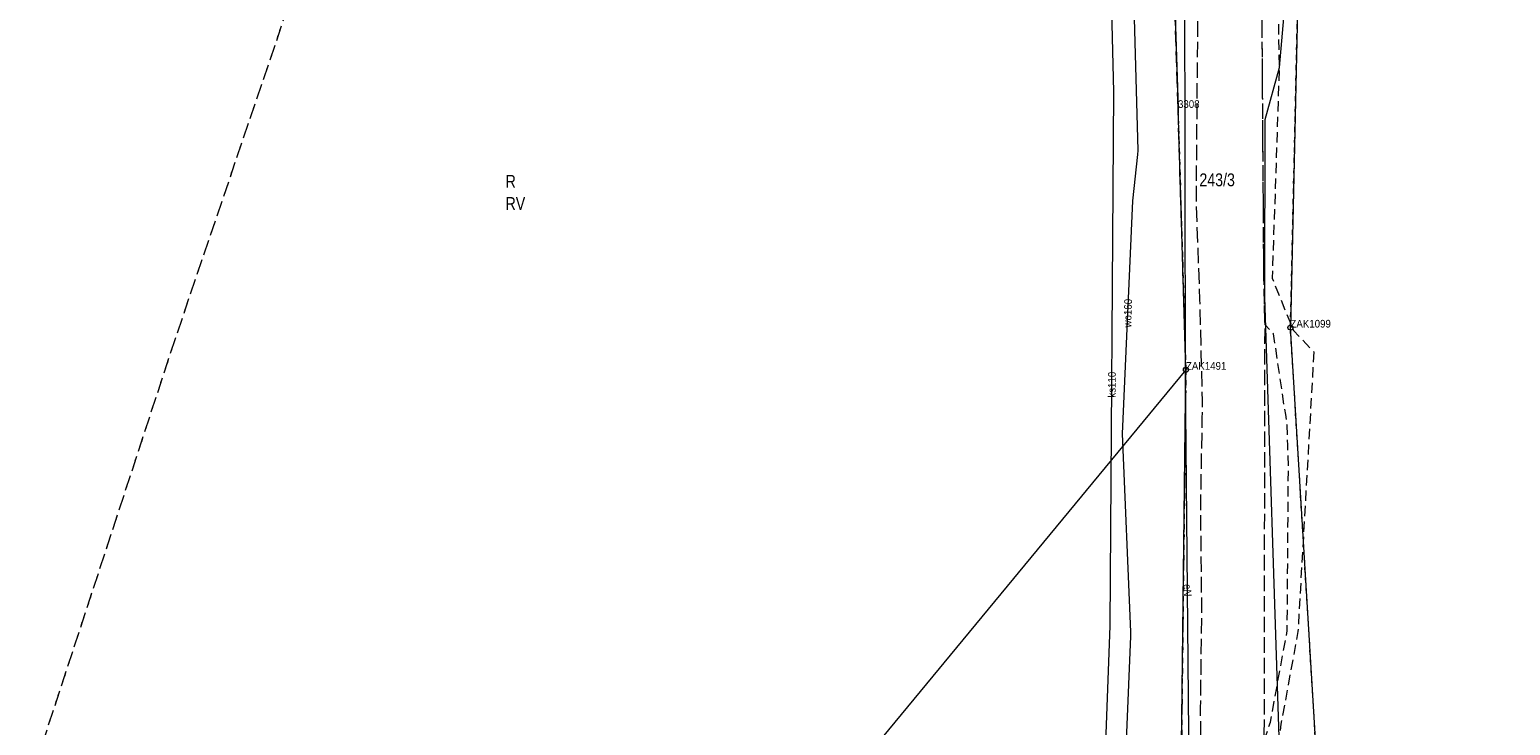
# Model space of a CAD drawing. Header units: metres. Extents: x 6551181 to 6555585, y 5935140 to 5937297.
# Tile 62 of 97: x 6551209 to 6551353, y 5936296 to 5936364. Entities that reach past the tile are written whole.
import ezdxf
from ezdxf.enums import TextEntityAlignment as Align

# ---------------------------------------------------------------- set-up
doc = ezdxf.new("R2010")
doc.units = ezdxf.units.M
for name, pattern in [('1.5_0.5', [2, 1.5, -0.5]), ('218-500', [1, 0.5, -0.5]), ('219-500', [0]), ('mz1.0_0.5', [1.5, 1, -0.5])]:
    doc.linetypes.add(name, pattern=pattern)
for name, color, linetype in [('202-Punkt graniczny stabilizowany trwale', 7, 'Continuous'), ('202-Punkt graniczny stabilizowany trwale-Atr103', 7, 'Continuous'), ('203-Punkt załamania granicy działki nie stabilizowany', 7, 'Continuous'), ('203-Punkt załamania granicy działki nie stabilizowany-Atr104', 7, 'Continuous'), ('209-Opis konturu klasyfikacyjnego', 7, 'Continuous'), ('210-Oznaczenie użytku', 7, 'Continuous'), ('211-Nr działki', 7, 'Continuous'), ('217-Granica konturu klasyfikcyjnego', 7, 'Continuous'), ('218-Granica użytku', 7, 'Continuous'), ('219-Linia granicy', 7, 'Continuous'), ('chodnik (powierzchnia)', 7, 'Continuous'), ('jezdnia (powierzchnia)', 7, 'Continuous'), ('przewód elektroenergetyczny (linia)', 7, 'Continuous'), ('przewód elektroenergetyczny (linia)-Atr1', 7, 'Continuous'), ('przewód kanalizacyjny (linia)', 7, 'Continuous'), ('przewód kanalizacyjny (linia)-Atr1', 7, 'Continuous'), ('przewód telekomunikacyjny (linia)', 7, 'Continuous'), ('przewód wodociągowy (linia)', 7, 'Continuous'), ('przewód wodociągowy (linia)-Atr1', 7, 'Continuous')]:
    doc.layers.add(name, color=color, linetype=linetype)
doc.styles.get("Standard").update_dxf_attribs({"font": 'arial.ttf'})

# ---------------------------------------------------------------- blocks, each defined once
blk = doc.blocks.new('202')
at = {"color": 0, "linetype": 'Continuous', "lineweight": -2}
blk.add_circle((0, 0), 2.5, dxfattribs=at)
blk = doc.blocks.new('203')
at = {"linetype": 'Continuous', "lineweight": 0}
h = blk.add_hatch(color=0, dxfattribs=at)
edge = h.paths.add_edge_path()
edge.add_arc((0, 0), 0.045, 0, 360)

msp = doc.modelspace()

# ---------------------------------------------------------------- linework, layer by layer
at = {"layer": '217-Granica konturu klasyfikcyjnego', "color": 3, "linetype": '1.5_0.5', "lineweight": 18, "flags": 128}
for points in [[(6551320.5, 5936355.92), (6551320.04, 5936370.8)], [(6551235.25, 5936369.55), (6551222.99, 5936333.47)], [(6551321.27, 5936330.48), (6551320.5, 5936355.92)], [(6551222.99, 5936333.47), (6551208.85, 5936290.41)], [(6551320.48, 5936262.69), (6551321.27, 5936330.48)]]:
    msp.add_lwpolyline(points, dxfattribs=at)
at = {"layer": '218-Granica użytku', "color": 3, "linetype": '218-500', "lineweight": 18, "flags": 128}
for points in [[(6551331.43, 5936334.58), (6551332.55, 5936384.5)], [(6551320.04, 5936370.8), (6551320.5, 5936355.92)], [(6551235.25, 5936369.55), (6551222.99, 5936333.47)], [(6551320.5, 5936355.92), (6551321.27, 5936330.48)], [(6551334.15, 5936289.81), (6551331.43, 5936334.58)], [(6551222.99, 5936333.47), (6551208.85, 5936290.41)], [(6551321.27, 5936330.48), (6551320.48, 5936262.69)]]:
    msp.add_lwpolyline(points, dxfattribs=at)
at = {"layer": '219-Linia granicy', "color": 7, "linetype": '219-500', "lineweight": 18, "flags": 128}
for points in [[(6551332.55, 5936384.5), (6551331.43, 5936334.58)], [(6551320.04, 5936370.8), (6551320.5, 5936355.92)], [(6551321.27, 5936330.48), (6551320.5, 5936355.92)], [(6551334.15, 5936289.81), (6551331.43, 5936334.58)], [(6551321.27, 5936330.48), (6551240.71, 5936233)], [(6551320.48, 5936262.69), (6551321.27, 5936330.48)]]:
    msp.add_lwpolyline(points, dxfattribs=at)
at = {"layer": 'chodnik (powierzchnia)', "color": 7, "linetype": 'mz1.0_0.5', "lineweight": 18, "flags": 128}
msp.add_lwpolyline([(6551333.71, 5936332.22), (6551332.16, 5936305.04), (6551330.51, 5936296.06), (6551330.35, 5936294.47), (6551330.35, 5936278.37), (6551330.35, 5936276.47), (6551330.82, 5936273.16), (6551331.24, 5936270.5), (6551331.49, 5936267.63), (6551329.4, 5936242.05), (6551326.29, 5936222.09), (6551323.5, 5936204.6), (6551321.24, 5936188.21), (6551319.65, 5936188.36), (6551322.11, 5936204.81), (6551327.17, 5936242.31), (6551330.39, 5936265.19), (6551329.96, 5936267.22), (6551329.39, 5936272.76), (6551329.1, 5936274.41), (6551328.86, 5936276.23), (6551328.83, 5936278.38), (6551328.89, 5936294.47), (6551329.48, 5936296.24), (6551331.12, 5936305.12), (6551331.23, 5936321.12), (6551331.17, 5936323.15), (6551331.1, 5936325.09), (6551330.98, 5936326.14), (6551330.8, 5936327.15), (6551329.8, 5936333.96), (6551328.96, 5936334.85), (6551328.85, 5936339.4), (6551328.73, 5936357.03), (6551328.59, 5936376.23), (6551328.4, 5936397.13), (6551328.02, 5936414.29), (6551329.62, 5936414.39), (6551329.88, 5936397.37), (6551330.09, 5936376.21), (6551330.33, 5936359.57), (6551329.66, 5936339.37), (6551331.72, 5936334.28)], close=True, dxfattribs=at)
at = {"layer": 'jezdnia (powierzchnia)', "color": 7, "linetype": '1.5_0.5', "lineweight": 18, "flags": 128}
msp.add_lwpolyline([(6551328.96, 5936334.85), (6551328.85, 5936339.4), (6551328.73, 5936357.03), (6551328.59, 5936376.23), (6551328.4, 5936397.13), (6551328.02, 5936414.29), (6551322.56, 5936409.84), (6551322.26, 5936398.68), (6551322.27, 5936387.64), (6551322.38, 5936376.93), (6551322.42, 5936367), (6551322.25, 5936346.98), (6551322.6, 5936337.31), (6551322.85, 5936327.45), (6551322.83, 5936325.77), (6551322.74, 5936320.86), (6551322.68, 5936317.17), (6551322.78, 5936307.21), (6551322.67, 5936297.56), (6551322.68, 5936287.57), (6551322.74, 5936279.01), (6551322.14, 5936267.97), (6551321.65, 5936262.65), (6551321.72, 5936261), (6551321.78, 5936259.98), (6551322.11, 5936257.72), (6551322.27, 5936255.96), (6551322.39, 5936254.52), (6551322.15, 5936252.96), (6551321.69, 5936250.98), (6551320.76, 5936248.16), (6551319.46, 5936245.23), (6551318.96, 5936243.62), (6551318.38, 5936241.01), (6551316.02, 5936222.64), (6551315.83, 5936219.84), (6551316.38, 5936210.81), (6551316.01, 5936207.91), (6551315.14, 5936200.41), (6551314.97, 5936199.68), (6551313.67, 5936198.52), (6551311.34, 5936197.7), (6551307.54, 5936198.81), (6551305.83, 5936196.21), (6551312.51, 5936190.73), (6551313.39, 5936189.35), (6551312.99, 5936186.91), (6551312.92, 5936183.49), (6551313.3, 5936180.11), (6551314.08, 5936177.55), (6551314.7, 5936175.79), (6551314.44, 5936174.65), (6551312.67, 5936172.43), (6551311.85, 5936172.5), (6551311.19, 5936171.27), (6551311.05, 5936169.19), (6551311.25, 5936168.73), (6551309.45, 5936165.18), (6551312.18, 5936163.98), (6551313.59, 5936166.07), (6551317.23, 5936168.57), (6551319.56, 5936168.77), (6551324.09, 5936164.11), (6551325.69, 5936162.67), (6551325.47, 5936161.1), (6551327.95, 5936158.95), (6551329.62, 5936159.04), (6551332.98, 5936156.08), (6551340.48, 5936149.19), (6551347.83, 5936142.43), (6551354.99, 5936135.82), (6551361.1, 5936130.02), (6551368.01, 5936123.21), (6551374.45, 5936116.65), (6551380.77, 5936110.1), (6551380.75, 5936107.84), (6551380.43, 5936106.99), (6551383.32, 5936104.18), (6551384.35, 5936104.44), (6551386.16, 5936104.24), (6551387.51, 5936103), (6551394.02, 5936096.15), (6551400.74, 5936089.06), (6551407.43, 5936082.07), (6551414.96, 5936073.7), (6551417.26, 5936071.24), (6551417.54, 5936068.85), (6551417.08, 5936067.39), (6551416.53, 5936066.51), (6551418.44, 5936064.69), (6551420.06, 5936065.32), (6551421.11, 5936065.47), (6551423.09, 5936065.27), (6551427.21, 5936061.47), (6551434.23, 5936055.28), (6551441.76, 5936048.87), (6551449.56, 5936042.36), (6551457.43, 5936035.97), (6551465.65, 5936029.87), (6551474.74, 5936023.08), (6551483.63, 5936016.83), (6551492.82, 5936010.56), (6551496.69, 5936007.92), (6551496.38, 5936006.4), (6551500.73, 5936003.64), (6551502.28, 5936004.36), (6551510, 5935999.26), (6551519.09, 5935993.33), (6551527.43, 5935987.94), (6551535.54, 5935982.98), (6551543.65, 5935977.72), (6551552.14, 5935972.93), (6551561.61, 5935968.23), (6551570.6, 5935964.82), (6551581.27, 5935961.57), (6551591.01, 5935959.14), (6551597.53, 5935957.63), (6551598.04, 5935956.71), (6551598.34, 5935954.89), (6551601.02, 5935954.23), (6551603.27, 5935956.5), (6551604.19, 5935956.44), (6551614.44, 5935954.25), (6551624.03, 5935952.41), (6551633.65, 5935950.68), (6551643.66, 5935949.13), (6551649.85, 5935948.21), (6551660.16, 5935947.16), (6551670.33, 5935946.28), (6551680.51, 5935945.58), (6551690.73, 5935944.67), (6551701.45, 5935943.82), (6551706.39, 5935943.35), (6551707.39, 5935941.45), (6551711.28, 5935940.88), (6551713.28, 5935942.8), (6551715.25, 5935942.66), (6551721.35, 5935942.22), (6551752.78, 5935940.08), (6551762.58, 5935939.42), (6551772.73, 5935938.68), (6551783.19, 5935937.92), (6551793.12, 5935937.25), (6551803.61, 5935936.53), (6551816.47, 5935935.66), (6551827.08, 5935934.95), (6551837.44, 5935934.3), (6551838.95, 5935934.11), (6551840.54, 5935930.96), (6551844.05, 5935930.93), (6551845.21, 5935933.24), (6551845.88, 5935933.65), (6551848.35, 5935933.59), (6551864.54, 5935932.06), (6551872.1, 5935931.21), (6551883.27, 5935929.95), (6551887.52, 5935929.3), (6551888.3, 5935928.47), (6551889.27, 5935927), (6551889.8, 5935925.29), (6551888.46, 5935921.18), (6551893.61, 5935921.03), (6551897.26, 5935920.92), (6551897.56, 5935926.27), (6551899.74, 5935927.57), (6551904.71, 5935926.85), (6551911.07, 5935925.83), (6551911.71, 5935924.67), (6551912.04, 5935923.9), (6551915.56, 5935923.37), (6551916.14, 5935924.18), (6551916.85, 5935924.92), (6551923.67, 5935923.8), (6551933.47, 5935922.17), (6551946.23, 5935919.92), (6551946.86, 5935918.95), (6551946.97, 5935917.94), (6551949.03, 5935915.66), (6551950.87, 5935917.18), (6551951.58, 5935918.19), (6551952.42, 5935918.86), (6551960.7, 5935917.37), (6551971.47, 5935915.4), (6551981.95, 5935913.57), (6551992.49, 5935911.65), (6551995.74, 5935911.01), (6551996.16, 5935910.41), (6551996.41, 5935909.03), (6552000.08, 5935908.33), (6552001.09, 5935909.46), (6552001.34, 5935909.66), (6552001.89, 5935909.89), (6552011.06, 5935908.38), (6552016.54, 5935907.3), (6552016.98, 5935906.37), (6552017.08, 5935905.24), (6552021, 5935904.44), (6552021.75, 5935905.56), (6552022.37, 5935906.31), (6552031.19, 5935904.66), (6552041.47, 5935902.98), (6552051.85, 5935901.04), (6552054.87, 5935900.36), (6552055.79, 5935898.24), (6552061.21, 5935896.92), (6552062.37, 5935898.83), (6552071.26, 5935896.73), (6552082.21, 5935893.77), (6552092.4, 5935891.09), (6552102.69, 5935888.17), (6552113.23, 5935885.31), (6552123.85, 5935882.37), (6552135.02, 5935879.28), (6552145.58, 5935876.34), (6552156.23, 5935873.42), (6552166.76, 5935870.42), (6552177.31, 5935867.56), (6552187.87, 5935864.65), (6552198.25, 5935861.79), (6552209.38, 5935858.53), (6552220.11, 5935855.69), (6552230.86, 5935852.63), (6552241.36, 5935849.67), (6552251.73, 5935846.66), (6552262.36, 5935843.89), (6552273.37, 5935841.27), (6552283.55, 5935838.85), (6552294.39, 5935836.69), (6552304.73, 5935835.22), (6552315.64, 5935833.74), (6552325.3, 5935832.55), (6552341.64, 5935830.38), (6552342.44, 5935829.69), (6552342.92, 5935828.2), (6552347.56, 5935827.77), (6552348.74, 5935829.5), (6552357.01, 5935828.52), (6552367.7, 5935827.13), (6552378.13, 5935825.75), (6552388.65, 5935824.39), (6552399.32, 5935823.07), (6552410.02, 5935821.67), (6552421.24, 5935820.34), (6552432.45, 5935818.68), (6552443.48, 5935817.42), (6552453.95, 5935816.03), (6552464.58, 5935814.75), (6552475.04, 5935813.29), (6552485.68, 5935811.95), (6552496.02, 5935810.59), (6552506.48, 5935809.35), (6552517.51, 5935807.84), (6552527.97, 5935806.56), (6552538.97, 5935805.09), (6552549.67, 5935803.82), (6552560.33, 5935802.42), (6552563.29, 5935802), (6552563.74, 5935801.13), (6552564.02, 5935800.22), (6552567.24, 5935799.81), (6552567.73, 5935800.53), (6552568.53, 5935801.4), (6552572.89, 5935801.02), (6552583.15, 5935799.96), (6552593.78, 5935798.88), (6552604.38, 5935797.88), (6552604.85, 5935803.41), (6552594.33, 5935804.61), (6552583.62, 5935805.8), (6552573.64, 5935806.91), (6552560.78, 5935808.39), (6552550.39, 5935809.67), (6552539.28, 5935811.02), (6552528.7, 5935812.3), (6552517.88, 5935813.68), (6552507.21, 5935815.18), (6552496.69, 5935816.5), (6552486.46, 5935817.81), (6552475.57, 5935819.24), (6552465.35, 5935820.56), (6552454.34, 5935821.99), (6552444.06, 5935823.33), (6552432.93, 5935824.71), (6552421.95, 5935826.21), (6552410.72, 5935827.55), (6552399.95, 5935828.95), (6552389.17, 5935830.26), (6552378.67, 5935831.73), (6552368.16, 5935833.12), (6552357.84, 5935834.4), (6552341.74, 5935836.31), (6552336.11, 5935837.13), (6552334.8, 5935838.98), (6552330.67, 5935843.7), (6552318.52, 5935843.8), (6552316.94, 5935839.51), (6552316.2, 5935839.6), (6552305.46, 5935841.19), (6552295.05, 5935842.73), (6552284.97, 5935844.88), (6552274.4, 5935847.14), (6552263.73, 5935849.7), (6552253.14, 5935852.53), (6552242.97, 5935855.52), (6552232.46, 5935858.37), (6552221.65, 5935861.46), (6552210.76, 5935864.4), (6552199.91, 5935867.46), (6552189.25, 5935870.45), (6552178.83, 5935873.3), (6552168.21, 5935876.2), (6552157.7, 5935879.19), (6552146.88, 5935882.12), (6552136.56, 5935885.03), (6552125.26, 5935888.16), (6552114.69, 5935891.09), (6552104.07, 5935894), (6552093.85, 5935896.89), (6552083.28, 5935899.67), (6552072.56, 5935902.58), (6552063.5, 5935904.64), (6552052.58, 5935906.96), (6552042.37, 5935908.85), (6552032.31, 5935910.58), (6552022.24, 5935912.51), (6552011.71, 5935914.3), (6552002.97, 5935915.91), (6551993.33, 5935917.67), (6551982.85, 5935919.56), (6551972.16, 5935921.42), (6551961.7, 5935923.41), (6551953.29, 5935924.88), (6551942.99, 5935926.75), (6551934.58, 5935928.16), (6551924.41, 5935929.85), (6551914.55, 5935931.45), (6551905.1, 5935932.89), (6551895.51, 5935934.28), (6551883.79, 5935935.93), (6551872.57, 5935937.31), (6551861.48, 5935938.41), (6551857.21, 5935938.77), (6551855.83, 5935941.56), (6551851.73, 5935941.94), (6551850.16, 5935939.44), (6551849.12, 5935939.43), (6551837.69, 5935940.23), (6551827.26, 5935940.93), (6551816.56, 5935941.65), (6551812.11, 5935941.89), (6551811.08, 5935942.83), (6551810.63, 5935944.01), (6551806.62, 5935944.32), (6551805.99, 5935943.23), (6551804.96, 5935942.43), (6551799.31, 5935943), (6551795.45, 5935943.07), (6551783.27, 5935943.93), (6551772.84, 5935944.64), (6551762.97, 5935945.37), (6551756.57, 5935946.71), (6551756.45, 5935947.99), (6551753.18, 5935948.46), (6551752.63, 5935947.03), (6551751.78, 5935946.29), (6551742.41, 5935946.78), (6551732.33, 5935947.44), (6551722.23, 5935948.29), (6551712.3, 5935948.93), (6551701.77, 5935949.75), (6551691.2, 5935950.61), (6551680.87, 5935951.49), (6551670.8, 5935952.18), (6551660.52, 5935953.19), (6551650.73, 5935954.13), (6551644.52, 5935955.05), (6551634.47, 5935956.54), (6551625.17, 5935958.24), (6551619.83, 5935959.35), (6551619.26, 5935960.49), (6551619.22, 5935962.61), (6551616.6, 5935963.05), (6551615.17, 5935961.02), (6551614.13, 5935960.5), (6551605.28, 5935962.2), (6551598.18, 5935963.63), (6551597.76, 5935964.59), (6551597.78, 5935967.09), (6551594.81, 5935968.01), (6551593.76, 5935965.74), (6551592.79, 5935964.93), (6551592.31, 5935964.89), (6551582.34, 5935967.37), (6551580.88, 5935967.83), (6551580.18, 5935968.71), (6551580.27, 5935970.63), (6551577.49, 5935971.77), (6551576.35, 5935970.29), (6551575.07, 5935969.6), (6551572.38, 5935970.41), (6551563.7, 5935973.87), (6551554.87, 5935978.16), (6551546.49, 5935983.02), (6551538.48, 5935988.13), (6551530.39, 5935993.18), (6551522.02, 5935998.55), (6551512.6, 5936004.66), (6551512.61, 5936005.55), (6551512.85, 5936007.35), (6551509.68, 5936009.41), (6551508.18, 5936008.59), (6551507, 5936008.48), (6551503.89, 5936010.34), (6551495.82, 5936015.64), (6551486.91, 5936021.79), (6551477.95, 5936028.1), (6551468.99, 5936034.63), (6551460.81, 5936040.8), (6551453.03, 5936047.14), (6551445.31, 5936053.57), (6551437.77, 5936059.97), (6551432.57, 5936064.65), (6551432.07, 5936066.32), (6551432.09, 5936068.02), (6551434.37, 5936071.22), (6551434.62, 5936071.59), (6551431.83, 5936073.34), (6551429.29, 5936070.94), (6551427.75, 5936070.76), (6551425.93, 5936071.17), (6551425.46, 5936071.49), (6551419.42, 5936077.79), (6551411.69, 5936086.16), (6551404.87, 5936093.24), (6551398.24, 5936100.37), (6551391.7, 5936107.27), (6551389.12, 5936111.46), (6551389.9, 5936112.46), (6551387.37, 5936115.19), (6551385.78, 5936114.88), (6551384.49, 5936114.89), (6551378.57, 5936120.76), (6551371.92, 5936127.68), (6551366.59, 5936132.83), (6551366.87, 5936133.78), (6551367.08, 5936134.17), (6551367.64, 5936134.92), (6551365, 5936137.57), (6551363.64, 5936136.69), (6551362.7, 5936136.71), (6551359.88, 5936139.65), (6551338.07, 5936159.81), (6551329.19, 5936168.03), (6551324.89, 5936173.07), (6551320.86, 5936179.47), (6551319.58, 5936183.33), (6551319.65, 5936188.36), (6551322.11, 5936204.81), (6551327.17, 5936242.31), (6551330.39, 5936265.19), (6551329.96, 5936267.22), (6551329.39, 5936272.76), (6551329.1, 5936274.41), (6551328.86, 5936276.23), (6551328.83, 5936278.38), (6551328.89, 5936294.47)], close=True, dxfattribs=at)
at = {"layer": 'przewód elektroenergetyczny (linia)', "color": 1, "linetype": 'Continuous', "lineweight": 18, "flags": 128}
msp.add_lwpolyline([(6551308.08, 5936190.32), (6551309.6, 5936190.95), (6551311.92, 5936199.42), (6551315.07, 5936216.09), (6551318.61, 5936239.88), (6551319.86, 5936253.84), (6551321.58, 5936291.72), (6551321.24, 5936329.9), (6551321.17, 5936369.31), (6551321.91, 5936370.68), (6551322, 5936404.83), (6551321.2, 5936408.62), (6551320.19, 5936444.12), (6551319.25, 5936481.88)], dxfattribs=at)
at = {"layer": 'przewód kanalizacyjny (linia)', "color": 34, "linetype": 'Continuous', "lineweight": 18, "flags": 128}
msp.add_lwpolyline([(6551585.99, 5935952), (6551572.4, 5935954.03), (6551554.98, 5935961.35), (6551536.43, 5935971.74), (6551507.79, 5935990.62), (6551479.49, 5936009.45), (6551456.16, 5936028.61), (6551426.24, 5936052.17), (6551417.48, 5936058.62), (6551416.31, 5936060.42), (6551389.32, 5936087.33), (6551366.93, 5936111.55), (6551365.26, 5936113.65), (6551347.96, 5936128.4), (6551321.3, 5936152.08), (6551310.54, 5936161.22), (6551294.77, 5936172.95), (6551305.54, 5936207.21), (6551306.79, 5936212.01), (6551307.58, 5936218.83), (6551312.3, 5936261.8), (6551313.91, 5936305.59), (6551314.25, 5936357.47), (6551312.49, 5936430.15)], dxfattribs=at)
at = {"layer": 'przewód telekomunikacyjny (linia)', "color": 30, "linetype": 'Continuous', "lineweight": 18, "flags": 128}
msp.add_lwpolyline([(6551577.56, 5935969.78), (6551558.1, 5935977.67), (6551541.07, 5935987.63), (6551523.09, 5935999.32), (6551500.23, 5936015.25), (6551478.62, 5936030.42), (6551435.11, 5936064.96), (6551431.93, 5936068.47), (6551424.59, 5936076.24), (6551401.41, 5936101.07), (6551349.77, 5936151.06), (6551345.64, 5936152.9), (6551326.61, 5936170.86), (6551320.5, 5936181.24), (6551319.31, 5936188.03), (6551320.18, 5936193.94), (6551324.57, 5936208.6), (6551328.76, 5936220.93), (6551331.98, 5936279.65), (6551330.32, 5936294.8), (6551328.94, 5936337.53), (6551328.97, 5936354.79), (6551330.37, 5936359.85), (6551331.25, 5936369.88)], dxfattribs=at)
at = {"layer": 'przewód wodociągowy (linia)', "color": 5, "linetype": 'Continuous', "lineweight": 18, "flags": 128}
msp.add_lwpolyline([(6551308.81, 5936211.36), (6551308.94, 5936211.57), (6551310.38, 5936217.86), (6551311.52, 5936233.43), (6551314.16, 5936262.32), (6551315.9, 5936304.59), (6551315.92, 5936305.02), (6551315.1, 5936324.27), (6551316.12, 5936346.89), (6551316.58, 5936351.39), (6551316.63, 5936351.78), (6551315.88, 5936378.67), (6551313.76, 5936454.7), (6551313.63, 5936457.3), (6551314.4, 5936484.99), (6551314.43, 5936485.22)], dxfattribs=at)

# ---------------------------------------------------------------- block references
at = {"layer": '202-Punkt graniczny stabilizowany trwale', "color": 7, "linetype": 'Continuous', "lineweight": 18, "xscale": 0.1, "yscale": 0.1}
for p in [(6551331.43, 5936334.58), (6551321.27, 5936330.48)]:
    msp.add_blockref('202', p, dxfattribs=at)
at = {"layer": '203-Punkt załamania granicy działki nie stabilizowany', "color": 7, "linetype": 'Continuous', "lineweight": 18}
msp.add_blockref('203', (6551320.5, 5936355.92), dxfattribs=at)

# ---------------------------------------------------------------- texts
at = {"layer": '202-Punkt graniczny stabilizowany trwale-Atr103', "color": 7, "width": 0.9}
for s, p in [('ZAK1099', (6551331.43, 5936334.58)), ('ZAK1491', (6551321.27, 5936330.48))]:
    msp.add_text(s, height=0.75, dxfattribs=at).set_placement(p)
at = {"layer": '203-Punkt załamania granicy działki nie stabilizowany-Atr104', "color": 7, "width": 0.9}
msp.add_text('3308', height=0.75, dxfattribs=at).set_placement((6551320.5, 5936355.92))
at = {"layer": '209-Opis konturu klasyfikacyjnego', "color": 3, "linetype": 'Continuous', "lineweight": 18, "width": 0.79}
msp.add_text('RV', height=1.25, dxfattribs=at).set_placement((6551255.12, 5936347.26), align=Align.TOP_LEFT)
at = {"layer": '210-Oznaczenie użytku', "color": 3, "linetype": 'Continuous', "lineweight": 18, "width": 0.79}
msp.add_text('R', height=1.25, dxfattribs=at).set_placement((6551255.13, 5936348.16))
at = {"layer": '211-Nr działki', "color": 7, "linetype": 'Continuous', "lineweight": 18, "width": 0.79}
msp.add_text('243/3', height=1.25, dxfattribs=at).set_placement((6551322.58, 5936348.31))
at = {"layer": 'przewód elektroenergetyczny (linia)-Atr1', "color": 1, "width": 0.9}
msp.add_text('eN', height=0.75, rotation=271.305, dxfattribs=at).set_placement((6551321.42, 5936309.66), align=Align.MIDDLE_LEFT)
at = {"layer": 'przewód kanalizacyjny (linia)-Atr1', "color": 34, "width": 0.9}
msp.add_text('ks110', height=0.75, rotation=89.624, dxfattribs=at).set_placement((6551314.06, 5936327.77), align=Align.MIDDLE_LEFT)
at = {"layer": 'przewód wodociągowy (linia)-Atr1', "color": 5, "width": 0.9}
msp.add_text('wo160', height=0.75, rotation=88.228, dxfattribs=at).set_placement((6551315.57, 5936334.59), align=Align.MIDDLE_LEFT)

doc.saveas('drawing.dxf')
